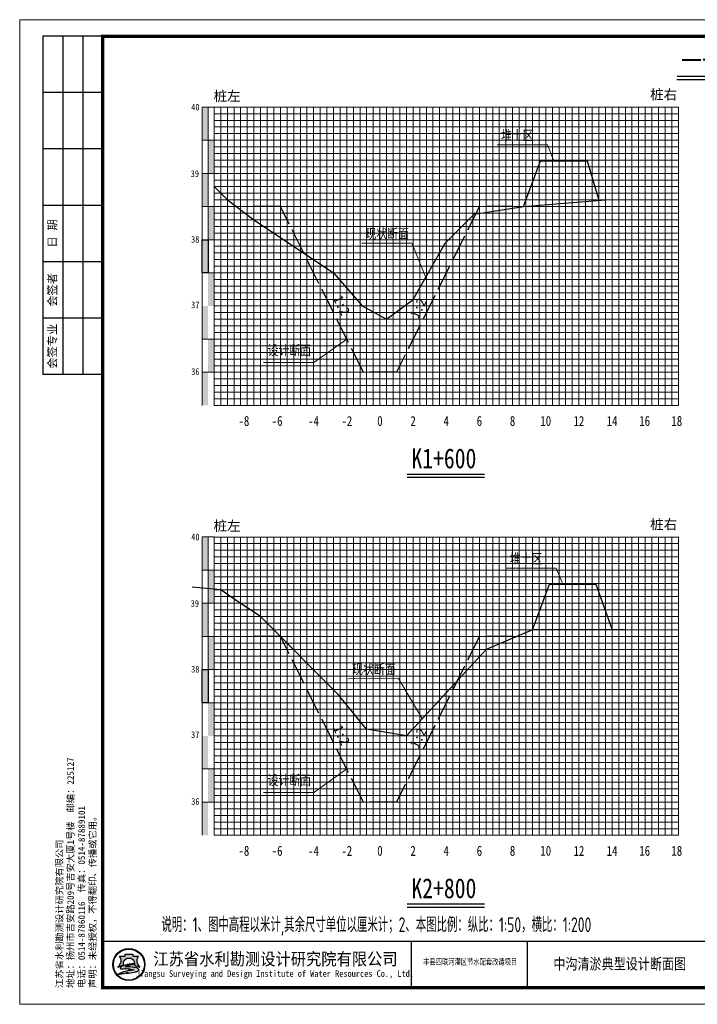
# Model space of a CAD drawing. Header units: millimetres. Extents: x -1851 to 142262423, y -629789 to 22327943.
# Tile 18 of 69: x 18565 to 18769, y 3403 to 3700. Entities that reach past the tile are written whole.
import ezdxf
from ezdxf.enums import TextEntityAlignment as Align

# ---------------------------------------------------------------- set-up
doc = ezdxf.new("R2010")
doc.units = ezdxf.units.MM
doc.linetypes.add('4415', pattern=[5, 4, -1])
for name, color, linetype, lineweight in [('2', 61, 'Continuous', 30), ('3', 8, 'Continuous', 5), ('dmx', 7, 'Continuous', 15), ('文字', 7, 'Continuous', 15)]:
    doc.layers.add(name, color=color, linetype=linetype, lineweight=lineweight)
for name, color, linetype in [('DIMTEX', 7, 'Continuous'), ('断面', 7, 'Continuous'), ('说明文字', 7, 'Continuous')]:
    doc.layers.add(name, color=color, linetype=linetype)
doc.styles.add('-仿宋_GB2312', font='FangSong_GB2312.ttf')
doc.styles.add('FSDB', font='tssdeng.shx', dxfattribs={"width": 0.7, "bigfont": 'hztxt.shx'})
doc.styles.add('STYLE2', font='txt', dxfattribs={"width": 0.8})
doc.styles.add('仿宋', font='FangSong_GB2312.ttf')
doc.styles.add('仿宋体', font='FangSong_GB2312.ttf', dxfattribs={"width": 0.8})
doc.styles.add('宋体', font='txt', dxfattribs={"height": 3.5})
doc.styles.add('等线体', font='simhei.ttf')

# ---------------------------------------------------------------- blocks, each defined once
blk = doc.blocks.new('tk')
h = blk.add_hatch(color=152)
h.dxf.hatch_style = 1
h.paths.add_polyline_path([(6876.364125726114, 854.2295714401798, 1), (6866.686434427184, 854.2295714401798, 1)])
h.paths.add_polyline_path([(6876.201261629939, 854.2295714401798, 1), (6866.84929852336, 854.2295714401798, 1)], flags=16)
h = blk.add_hatch(color=152)
h.dxf.hatch_style = 1
edge = h.paths.add_edge_path()
edge.add_arc((6873.407199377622, 851.8047045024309), 1.461698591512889, 43.31770961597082, 70.37003522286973)
edge.add_arc((6872.0275850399, 847.9366998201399), 5.568375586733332, 70.37003522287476, 84.52854590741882)
edge.add_arc((6871.440752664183, 841.8102204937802), 11.72289597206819, 84.5285459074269, 95.17746754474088)
edge.add_arc((6871.582339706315, 852.1014277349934), 1.831337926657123, 111.7965680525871, 130.9174013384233, ccw=False)
edge.add_arc((6873.47809212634, 847.3608850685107), 6.936886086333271, 98.84274785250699, 111.79656805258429, ccw=False)
edge.add_arc((6874.544451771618, 840.506451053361), 13.873772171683, 95.21036804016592, 98.84274785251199, ccw=False)
edge.add_ellipse((6871.525280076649, 854.5219636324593), major_axis=(-1.773815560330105, 0), ratio=0.8776980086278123, start_angle=172.6538623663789, end_angle=176.9129867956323)
edge.add_arc((6873.117644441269, 844.1909795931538), 10.24870363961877, 88.99992913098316, 98.52267106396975)
edge.add_arc((6872.724314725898, 846.8157053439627), 7.594670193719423, 98.5226710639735, 116.8491039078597)
edge.add_arc((6869.849912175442, 852.4939579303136), 1.230336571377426, 116.8491039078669, 139.2900683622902)
edge.add_arc((6869.065436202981, 853.1689503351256), 0.1954369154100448, 139.2900683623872, 263.050638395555)
edge.add_arc((6869.248585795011, 854.6715617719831), 1.70916902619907, 263.0506383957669, 272.136251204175)
edge.add_arc((6870.416233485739, 823.3689317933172), 29.61523112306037, 88.46268833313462, 92.13625120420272, ccw=False)
edge.add_arc((6871.07395213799, 847.876297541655), 5.099041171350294, 68.07113774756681, 88.46268833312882, ccw=False)
edge.add_arc((6875.183614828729, 831.3122526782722), 21.4080615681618, 95.91294384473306, 98.79521578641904)
edge.add_arc((6873.816328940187, 840.1492628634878), 12.46590188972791, 98.79521578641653, 117.8496747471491)
edge.add_arc((6932.315236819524, 613.7362839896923), 245.9934265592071, 104.7703900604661, 105.15790668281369, ccw=False)
edge.add_line((6869.600177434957, 851.6009245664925), (6868.796656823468, 851.2750728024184))
edge.add_arc((6890.157828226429, 754.105500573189), 99.48982566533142, 100.90627282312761, 102.39834375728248, ccw=False)
edge.add_line((6871.334059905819, 851.7983414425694), (6870.72346251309, 851.6097564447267))
edge.add_arc((6868.414090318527, 880.2016823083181), 28.68503833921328, 274.6177604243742, 279.6944367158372)
edge.add_arc((6872.474319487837, 856.4344682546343), 4.573507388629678, 279.694436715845, 287.6119267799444)
edge.add_arc((6873.358587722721, 853.648913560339), 1.650966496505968, 287.6119267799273, 311.5140981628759)
edge.add_arc((6874.270477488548, 852.6187205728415), 0.2751610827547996, 311.5140981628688, 403.3177096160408)
edge = h.paths.add_edge_path()
edge.add_arc((6875.946394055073, 855.3665725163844), 2.066422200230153, 138.9741968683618, 204.1180883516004, ccw=False)
edge.add_line((6874.387456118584, 856.7229696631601), (6872.690352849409, 856.7229696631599))
edge.add_line((6872.69035284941, 856.7229696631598), (6872.69035284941, 857.3096342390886))
edge.add_line((6872.69035284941, 857.3096342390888), (6870.360207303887, 857.3096342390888))
edge.add_line((6870.360207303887, 857.3096342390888), (6870.360207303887, 856.7229696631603))
edge.add_line((6870.360207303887, 856.7229696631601), (6868.663104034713, 856.7229696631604))
edge.add_arc((6867.104166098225, 855.3665725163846), 2.066422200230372, -24.118088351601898, 41.0258031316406, ccw=False)
edge.add_arc((6865.567634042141, 856.05447875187), 3.749914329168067, 314.34412131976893, 335.8819116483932, ccw=False)
edge.add_arc((6867.522236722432, 856.4070458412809), 3.106664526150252, 282.3877277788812, 290.1465811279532)
edge.add_arc((6864.457993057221, 864.7594382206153), 12.00340818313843, 290.1465811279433, 296.6495194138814)
edge.add_ellipse((6871.525280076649, 854.5219636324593), major_axis=(-1.773815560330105, 0), ratio=0.8776980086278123, start_angle=176.9129867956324, end_angle=378.37473811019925, ccw=False)
edge.add_ellipse((6871.525280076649, 854.5219636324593), major_axis=(-1.773815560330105, 0), ratio=0.8776980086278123, start_angle=172.653862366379, end_angle=176.9129867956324, ccw=False)
edge.add_ellipse((6871.525280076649, 854.5219636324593), major_axis=(-1.773815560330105, 0), ratio=0.8776980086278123, start_angle=161.6252618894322, end_angle=172.653862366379, ccw=False)
edge.add_arc((6878.592567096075, 864.759438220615), 12.00340818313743, 243.3504805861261, 249.853418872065)
edge.add_arc((6875.528323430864, 856.4070458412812), 3.106664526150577, 249.8534188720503, 257.61227222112)
edge.add_arc((6877.482926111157, 856.05447875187), 3.74991432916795, 204.1180883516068, 225.6558786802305, ccw=False)
at = {"lineweight": 0}
for p, q in [((6838.597780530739, 842.2295714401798), (6838.597780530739, 1139.229571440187)), ((6838.597780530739, 1139.229571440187), (7258.597780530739, 1139.229571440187)), ((7258.597780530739, 842.2295714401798), (6838.597780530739, 842.2295714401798))]:
    blk.add_line(p, q, dxfattribs=at)
for p, q in [((6863.597780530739, 1134.229571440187), (6845.597780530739, 1134.229571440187)), ((6845.597780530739, 1134.229571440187), (6845.597780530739, 1032.229571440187)), ((6851.597780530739, 1134.229571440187), (6851.597780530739, 1032.229571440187)), ((6857.597780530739, 1134.229571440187), (6857.597780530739, 1032.229571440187)), ((6863.597780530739, 1117.229571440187), (6845.597780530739, 1117.229571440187)), ((6863.597780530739, 1100.229571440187), (6845.597780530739, 1100.229571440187)), ((6863.597780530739, 1083.229571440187), (6845.597780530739, 1083.229571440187)), ((6863.597780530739, 1066.229571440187), (6845.597780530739, 1066.229571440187)), ((6863.597780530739, 1049.229571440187), (6845.597780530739, 1049.229571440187)), ((6863.597780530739, 1032.229571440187), (6845.597780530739, 1032.229571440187)), ((6956.597780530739, 861.2295714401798), (6956.597780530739, 847.2295714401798)), ((6991.597780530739, 861.2295714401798), (6991.597780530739, 847.2295714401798))]:
    blk.add_line(p, q)
at = {"lineweight": 0, "const_width": 1}
blk.add_lwpolyline([(6863.597780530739, 1134.229571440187), (7253.597780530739, 1134.229571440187), (7253.597780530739, 847.2295714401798), (6863.597780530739, 847.2295714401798)], close=True, dxfattribs=at)
at = {"lineweight": 0, "const_width": 0.4}
blk.add_lwpolyline([(7253.597780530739, 861.2295714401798), (6863.597780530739, 861.2295714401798)], dxfattribs=at)
at = {"color": 152}
for points in [[(6869.8419023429, 854.0311891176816, -0.02838203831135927), (6868.592243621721, 853.4904639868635, -0.03386732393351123), (6868.188697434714, 853.3727099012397, 0.09425397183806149), (6868.990200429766, 854.5221939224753, 0.2921547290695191), (6868.663104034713, 856.7229696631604), (6870.360207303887, 856.7229696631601), (6870.360207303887, 857.3096342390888), (6872.69035284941, 857.3096342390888), (6872.69035284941, 856.7229696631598), (6874.387456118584, 856.7229696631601, 0.29215472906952), (6874.06035972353, 854.5221939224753, 0.09425397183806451), (6874.861862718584, 853.3727099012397, -0.03386732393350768), (6874.458316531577, 853.4904639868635, -0.02838203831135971), (6873.208657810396, 854.0311891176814)], [(6873.296521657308, 854.4381220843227, 0.04157472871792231), (6871.598778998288, 854.3265098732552, 0.08013502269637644), (6869.294240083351, 853.5916630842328, 0.09823132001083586), (6868.917290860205, 853.2964201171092, 0.599439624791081), (6869.041789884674, 852.9749492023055, 0.03966424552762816), (6869.312296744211, 852.9635806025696, -0.01603031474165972), (6871.210748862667, 852.9735033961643, -0.08921046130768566), (6872.978215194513, 852.6064141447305, 0.01257694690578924), (6871.910251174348, 852.4685801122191, 0.08333285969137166), (6867.992840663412, 851.171317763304, -0.001690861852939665), (6869.600177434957, 851.6009245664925), (6868.796656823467, 851.275072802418, -0.006510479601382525), (6871.334059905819, 851.7983414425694), (6870.72346251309, 851.6097564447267, 0.02215480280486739), (6873.244469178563, 851.9262713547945, 0.03456031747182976), (6873.858117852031, 852.0753316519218, 0.1046726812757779), (6874.452855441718, 852.4126819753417, 0.4234638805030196), (6874.470673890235, 852.8074929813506, 0.1185893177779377), (6873.898248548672, 853.1814519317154, 0.06185687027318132), (6872.558528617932, 853.479704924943, 0.04649815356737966), (6870.382867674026, 853.4852866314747, -0.08362449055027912), (6870.902341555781, 853.8018397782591, -0.05658197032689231), (6872.411732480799, 854.2153190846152, -0.01585057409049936), (6873.284535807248, 854.3228965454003)]]:
    blk.add_lwpolyline(points, format="xyb", dxfattribs=at)
for radius in [4.838845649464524, 4.675981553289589]:
    blk.add_circle((6871.525280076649, 854.2295714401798), radius, dxfattribs=at)
blk.add_arc((6873.478092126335, 847.3608850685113), 6.936886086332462, 98.84274785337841, 111.7965680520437, dxfattribs=at)
for start_param, end_param in [(2.820892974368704, 6.603884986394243), (3.013378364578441, 3.087714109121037)]:
    blk.add_ellipse((6871.525280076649, 854.5219636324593), major_axis=(-1.773815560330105, 0), ratio=0.8776980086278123, start_param=start_param, end_param=end_param, dxfattribs=at)
at = {"style": '宋体'}
for s, height, width, p in [('江苏省水利勘测设计研究院有限公司', 3.75, 0.9, (6915.725099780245, 855.9804173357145)), ('丰县四联河灌区节水配套改造项目', 1.8, 0.75, (6974.43168055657, 855.1042281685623)), ('Jiangsu Surveying and Design Institute of Water Resources Co., Ltd.', 2, 0.8, (6915.552971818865, 851.2429752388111))]:
    blk.add_text(s, height=height, dxfattribs=dict(at, width=width)).set_placement(p, align=Align.MIDDLE)
at = {"rotation": 90}
for s, insert, char_height, attachment_point, style in [('日 期', (6848.597780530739, 1074.729571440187), 2.5, 5, '宋体'), ('会签者', (6848.597780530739, 1057.729571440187), 2.5, 5, '宋体'), ('会签专业', (6848.597780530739, 1040.729571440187), 2.5, 5, '宋体'), ('江苏省水利勘测设计研究院有限公司\\P地址：扬州市吉安路209号吉安大厦1号楼  邮编：225127\\P电话：0514-87860116  传真：0514-87889101\\P声明：未经授权，不得翻印、传播或它用。', (6861.892912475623, 847.1478961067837), 2, 7, '仿宋')]:
    blk.add_mtext(s, dxfattribs=dict(at, insert=insert, char_height=char_height, attachment_point=attachment_point, style=style))

msp = doc.modelspace()

# ---------------------------------------------------------------- hatches: boundary and pattern name
at = {"linetype": 'Continuous'}
for points in [[(18619.81271335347, 3673.784836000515), (18621.61271335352, 3673.784836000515), (18621.61271335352, 3663.784836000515), (18619.81271335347, 3663.784836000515)], [(18621.61271335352, 3663.784836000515), (18623.41271335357, 3663.784836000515), (18623.41271335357, 3653.784836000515), (18621.61271335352, 3653.784836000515)], [(18619.81271335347, 3653.784836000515), (18621.61271335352, 3653.784836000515), (18621.61271335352, 3643.784836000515), (18619.81271335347, 3643.784836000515)], [(18621.61271335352, 3643.784836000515), (18623.41271335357, 3643.784836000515), (18623.41271335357, 3633.784836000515), (18621.61271335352, 3633.784836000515)], [(18619.81271335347, 3633.784836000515), (18621.61271335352, 3633.784836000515), (18621.61271335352, 3623.784836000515), (18619.81271335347, 3623.784836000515)], [(18621.61271335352, 3623.784836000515), (18623.41271335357, 3623.784836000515), (18623.41271335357, 3613.784836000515), (18621.61271335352, 3613.784836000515)], [(18619.81271335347, 3613.784836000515), (18621.61271335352, 3613.784836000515), (18621.61271335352, 3603.784836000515), (18619.81271335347, 3603.784836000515)], [(18621.61907410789, 3603.809561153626), (18623.41907410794, 3603.809561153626), (18623.41907410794, 3593.809561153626), (18621.61907410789, 3593.809561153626)], [(18619.81271335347, 3593.780771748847), (18621.61271335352, 3593.780771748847), (18621.61271335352, 3583.780771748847), (18619.81271335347, 3583.780771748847)], [(18619.81271335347, 3544.12425523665), (18621.61271335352, 3544.12425523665), (18621.61271335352, 3534.12425523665), (18619.81271335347, 3534.12425523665)], [(18621.61271335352, 3534.12425523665), (18623.41271335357, 3534.12425523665), (18623.41271335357, 3524.12425523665), (18621.61271335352, 3524.12425523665)], [(18619.81271335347, 3524.12425523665), (18621.61271335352, 3524.12425523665), (18621.61271335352, 3514.12425523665), (18619.81271335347, 3514.12425523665)], [(18621.61271335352, 3514.12425523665), (18623.41271335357, 3514.12425523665), (18623.41271335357, 3504.12425523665), (18621.61271335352, 3504.12425523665)], [(18619.81271335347, 3504.12425523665), (18621.61271335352, 3504.12425523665), (18621.61271335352, 3494.12425523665), (18619.81271335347, 3494.12425523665)], [(18621.61271335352, 3494.12425523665), (18623.41271335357, 3494.12425523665), (18623.41271335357, 3484.12425523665), (18621.61271335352, 3484.12425523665)], [(18619.81271335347, 3484.12425523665), (18621.61271335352, 3484.12425523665), (18621.61271335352, 3474.12425523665), (18619.81271335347, 3474.12425523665)], [(18621.61907410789, 3474.148980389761), (18623.41907410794, 3474.148980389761), (18623.41907410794, 3464.148980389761), (18621.61907410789, 3464.148980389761)], [(18619.81271335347, 3464.120190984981), (18621.61271335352, 3464.120190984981), (18621.61271335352, 3454.120190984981), (18619.81271335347, 3454.120190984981)]]:
    msp.add_hatch(color=7, dxfattribs=at).paths.add_polyline_path(points)

# ---------------------------------------------------------------- linework, layer by layer
at = {"linetype": 'Continuous', "lineweight": 20, "flags": 128}
for points in [[(18725.86927160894, 3657.584836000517), (18723.92983553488, 3662.405977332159), (18708.77844585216, 3662.379665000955)], [(18687.41271335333, 3621.921487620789), (18683.05961303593, 3632.742628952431), (18667.9082233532, 3632.716316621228)], [(18663.41271335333, 3603.784836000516), (18653.48225080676, 3596.725000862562), (18638.33086112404, 3596.698688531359)], [(18728.53617900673, 3529.924255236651), (18726.59674293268, 3534.745396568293), (18711.44535324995, 3534.71908423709)], [(18686.23535486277, 3489.203500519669), (18679.05961303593, 3501.381740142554), (18663.9082233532, 3501.355427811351)], [(18663.41271335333, 3474.124255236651), (18653.48225080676, 3467.064420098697), (18638.33086112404, 3467.038107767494)]]:
    msp.add_lwpolyline(points, dxfattribs=at)
at = {"color": 1, "linetype": '4415', "lineweight": 30, "ltscale": 2}
for points in [[(18713.41271335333, 3643.784836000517), (18703.41271335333, 3643.784836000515), (18678.41271335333, 3593.784836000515), (18668.41271335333, 3593.784836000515), (18643.41271335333, 3643.784836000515), (18633.41271335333, 3643.784836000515)], [(18713.41271335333, 3514.124255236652), (18703.41271335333, 3514.12425523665), (18678.41271335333, 3464.12425523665), (18668.41271335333, 3464.12425523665), (18643.41271335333, 3514.12425523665), (18633.41271335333, 3514.12425523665)]]:
    msp.add_lwpolyline(points, dxfattribs=at)
at = {"linetype": 'Continuous', "flags": 128}
for points in [[(18619.81271335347, 3633.784836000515), (18621.61271335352, 3633.784836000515), (18621.61271335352, 3623.784836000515), (18619.81271335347, 3623.784836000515)], [(18619.81271335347, 3504.12425523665), (18621.61271335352, 3504.12425523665), (18621.61271335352, 3494.12425523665), (18619.81271335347, 3494.12425523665)]]:
    msp.add_lwpolyline(points, close=True, dxfattribs=at)
at = {"layer": '2', "color": 7, "lineweight": 15}
for points in [[(18623.41271335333, 3673.718735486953), (18763.41271335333, 3673.718735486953)], [(18633.41271335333, 3673.784836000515), (18633.41271335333, 3583.784836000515)], [(18643.41271335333, 3673.784836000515), (18643.41271335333, 3583.784836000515)], [(18653.41271335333, 3673.784836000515), (18653.41271335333, 3583.784836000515)], [(18663.41271335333, 3673.784836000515), (18663.41271335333, 3583.784836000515)], [(18683.41271335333, 3673.784836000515), (18683.41271335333, 3583.784836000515)], [(18693.41271335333, 3673.784836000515), (18693.41271335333, 3583.784836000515)], [(18703.41271335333, 3673.784836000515), (18703.41271335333, 3583.784836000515)], [(18713.41271335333, 3673.784836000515), (18713.41271335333, 3583.784836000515)], [(18723.41271335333, 3673.784836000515), (18723.41271335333, 3583.784836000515)], [(18733.41271335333, 3673.784836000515), (18733.41271335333, 3583.784836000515)], [(18743.41271335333, 3673.784836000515), (18743.41271335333, 3583.784836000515)], [(18753.41271335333, 3673.784836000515), (18753.41271335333, 3583.784836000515)], [(18763.41271335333, 3673.784836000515), (18763.41271335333, 3583.784836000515)], [(18623.41271335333, 3663.784836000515), (18763.41271335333, 3663.784836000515)], [(18623.41271335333, 3653.784836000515), (18763.41271335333, 3653.784836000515)], [(18623.41271335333, 3643.784836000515), (18763.41271335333, 3643.784836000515)], [(18623.41271335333, 3633.784836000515), (18763.41271335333, 3633.784836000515)], [(18623.41271335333, 3613.784836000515), (18763.41271335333, 3613.784836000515)], [(18623.41271335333, 3583.784836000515), (18763.41271335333, 3583.784836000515)], [(18623.41271335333, 3544.058154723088), (18763.41271335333, 3544.058154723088)], [(18633.41271335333, 3544.12425523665), (18633.41271335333, 3454.12425523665)], [(18643.41271335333, 3544.12425523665), (18643.41271335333, 3454.12425523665)], [(18653.41271335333, 3544.12425523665), (18653.41271335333, 3454.12425523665)], [(18663.41271335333, 3544.12425523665), (18663.41271335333, 3454.12425523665)], [(18683.41271335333, 3544.12425523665), (18683.41271335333, 3454.12425523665)], [(18693.41271335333, 3544.12425523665), (18693.41271335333, 3454.12425523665)], [(18703.41271335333, 3544.12425523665), (18703.41271335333, 3454.12425523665)], [(18713.41271335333, 3544.12425523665), (18713.41271335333, 3454.12425523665)], [(18723.41271335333, 3544.12425523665), (18723.41271335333, 3454.12425523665)], [(18733.41271335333, 3544.12425523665), (18733.41271335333, 3454.12425523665)], [(18743.41271335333, 3544.12425523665), (18743.41271335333, 3454.12425523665)], [(18753.41271335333, 3544.12425523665), (18753.41271335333, 3454.12425523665)], [(18763.41271335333, 3544.12425523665), (18763.41271335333, 3454.12425523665)], [(18623.41271335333, 3534.12425523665), (18763.41271335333, 3534.12425523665)], [(18623.41271335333, 3524.12425523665), (18763.41271335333, 3524.12425523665)], [(18623.41271335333, 3514.12425523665), (18763.41271335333, 3514.12425523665)], [(18623.41271335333, 3504.12425523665), (18763.41271335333, 3504.12425523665)], [(18623.41271335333, 3484.12425523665), (18763.41271335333, 3484.12425523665)], [(18623.41271335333, 3454.12425523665), (18763.41271335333, 3454.12425523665)]]:
    msp.add_lwpolyline(points, dxfattribs=at)
at = {"layer": '2', "color": 3, "lineweight": 15}
for points in [[(18673.41271335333, 3673.784836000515), (18673.41271335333, 3583.784836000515)], [(18673.41271335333, 3544.12425523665), (18673.41271335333, 3454.12425523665)]]:
    msp.add_lwpolyline(points, dxfattribs=at)
at = {"layer": '2', "color": 7, "lineweight": 15, "flags": 128}
for points in [[(18623.41271335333, 3623.784836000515), (18763.41271335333, 3623.784836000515)], [(18623.41271335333, 3494.12425523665), (18763.41271335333, 3494.12425523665)]]:
    msp.add_lwpolyline(points, dxfattribs=at)
at = {"layer": '2', "color": 0, "lineweight": 15}
for points in [[(18623.41271335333, 3603.784836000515), (18763.41271335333, 3603.784836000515)], [(18623.41271335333, 3593.784836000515), (18763.41271335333, 3593.784836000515)], [(18623.41271335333, 3474.12425523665), (18763.41271335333, 3474.12425523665)], [(18623.41271335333, 3464.12425523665), (18763.41271335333, 3464.12425523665)]]:
    msp.add_lwpolyline(points, dxfattribs=at)
at = {"layer": '3', "lineweight": 5}
for points in [[(18623.41271335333, 3671.784836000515), (18763.41271335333, 3671.784836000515)], [(18625.41271335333, 3673.784836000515), (18625.41271335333, 3583.784836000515)], [(18627.41271335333, 3673.784836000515), (18627.41271335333, 3583.784836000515)], [(18629.41271335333, 3673.784836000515), (18629.41271335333, 3583.784836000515)], [(18631.41271335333, 3673.784836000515), (18631.41271335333, 3583.784836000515)], [(18635.41271335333, 3673.784836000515), (18635.41271335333, 3583.784836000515)], [(18637.41271335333, 3673.784836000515), (18637.41271335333, 3583.784836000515)], [(18639.41271335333, 3673.784836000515), (18639.41271335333, 3583.784836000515)], [(18641.41271335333, 3673.784836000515), (18641.41271335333, 3583.784836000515)], [(18645.41271335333, 3673.784836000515), (18645.41271335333, 3583.784836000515)], [(18647.41271335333, 3673.784836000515), (18647.41271335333, 3583.784836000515)], [(18649.41271335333, 3673.784836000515), (18649.41271335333, 3583.784836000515)], [(18651.41271335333, 3673.784836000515), (18651.41271335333, 3583.784836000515)], [(18655.41271335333, 3673.784836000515), (18655.41271335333, 3583.784836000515)], [(18657.41271335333, 3673.784836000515), (18657.41271335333, 3583.784836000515)], [(18659.41271335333, 3673.784836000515), (18659.41271335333, 3583.784836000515)], [(18661.41271335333, 3673.784836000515), (18661.41271335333, 3583.784836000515)], [(18665.41271335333, 3673.784836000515), (18665.41271335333, 3583.784836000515)], [(18667.41271335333, 3673.784836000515), (18667.41271335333, 3583.784836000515)], [(18669.41271335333, 3673.784836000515), (18669.41271335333, 3583.784836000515)], [(18671.41271335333, 3673.784836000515), (18671.41271335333, 3583.784836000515)], [(18675.41271335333, 3673.784836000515), (18675.41271335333, 3583.784836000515)], [(18677.41271335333, 3673.784836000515), (18677.41271335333, 3583.784836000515)], [(18679.41271335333, 3673.784836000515), (18679.41271335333, 3583.784836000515)], [(18681.41271335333, 3673.784836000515), (18681.41271335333, 3583.784836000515)], [(18685.41271335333, 3673.784836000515), (18685.41271335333, 3583.784836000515)], [(18687.41271335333, 3673.784836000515), (18687.41271335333, 3583.784836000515)], [(18689.41271335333, 3673.784836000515), (18689.41271335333, 3583.784836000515)], [(18691.41271335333, 3673.784836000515), (18691.41271335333, 3583.784836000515)], [(18695.41271335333, 3673.784836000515), (18695.41271335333, 3583.784836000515)], [(18697.41271335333, 3673.784836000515), (18697.41271335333, 3583.784836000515)], [(18699.41271335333, 3673.784836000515), (18699.41271335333, 3583.784836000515)], [(18701.41271335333, 3673.784836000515), (18701.41271335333, 3583.784836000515)], [(18705.41271335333, 3673.784836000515), (18705.41271335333, 3583.784836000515)], [(18707.41271335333, 3673.784836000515), (18707.41271335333, 3583.784836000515)], [(18709.41271335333, 3673.784836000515), (18709.41271335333, 3583.784836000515)], [(18711.41271335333, 3673.784836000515), (18711.41271335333, 3583.784836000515)], [(18715.41271335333, 3673.784836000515), (18715.41271335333, 3583.784836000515)], [(18717.41271335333, 3673.784836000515), (18717.41271335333, 3583.784836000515)], [(18719.41271335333, 3673.784836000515), (18719.41271335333, 3583.784836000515)], [(18721.41271335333, 3673.784836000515), (18721.41271335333, 3583.784836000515)], [(18725.41271335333, 3673.784836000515), (18725.41271335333, 3583.784836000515)], [(18727.41271335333, 3673.784836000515), (18727.41271335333, 3583.784836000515)], [(18729.41271335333, 3673.784836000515), (18729.41271335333, 3583.784836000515)], [(18731.41271335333, 3673.784836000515), (18731.41271335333, 3583.784836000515)], [(18735.41271335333, 3673.784836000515), (18735.41271335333, 3583.784836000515)], [(18737.41271335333, 3673.784836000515), (18737.41271335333, 3583.784836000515)], [(18739.41271335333, 3673.784836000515), (18739.41271335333, 3583.784836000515)], [(18741.41271335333, 3673.784836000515), (18741.41271335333, 3583.784836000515)], [(18745.41271335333, 3673.784836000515), (18745.41271335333, 3583.784836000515)], [(18747.41271335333, 3673.784836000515), (18747.41271335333, 3583.784836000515)], [(18749.41271335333, 3673.784836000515), (18749.41271335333, 3583.784836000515)], [(18751.41271335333, 3673.784836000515), (18751.41271335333, 3583.784836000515)], [(18755.41271335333, 3673.784836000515), (18755.41271335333, 3583.784836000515)], [(18757.41271335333, 3673.784836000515), (18757.41271335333, 3583.784836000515)], [(18759.41271335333, 3673.784836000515), (18759.41271335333, 3583.784836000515)], [(18761.41271335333, 3673.784836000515), (18761.41271335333, 3583.784836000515)], [(18623.41271335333, 3669.784836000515), (18763.41271335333, 3669.784836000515)], [(18623.41271335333, 3667.784836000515), (18763.41271335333, 3667.784836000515)], [(18623.41271335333, 3665.784836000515), (18763.41271335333, 3665.784836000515)], [(18623.41271335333, 3661.784836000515), (18763.41271335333, 3661.784836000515)], [(18623.41271335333, 3659.784836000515), (18763.41271335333, 3659.784836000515)], [(18623.41271335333, 3657.784836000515), (18763.41271335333, 3657.784836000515)], [(18623.41271335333, 3655.784836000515), (18763.41271335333, 3655.784836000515)], [(18623.41271335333, 3651.784836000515), (18763.41271335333, 3651.784836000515)], [(18623.41271335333, 3649.784836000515), (18763.41271335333, 3649.784836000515)], [(18623.41271335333, 3647.784836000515), (18763.41271335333, 3647.784836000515)], [(18623.41271335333, 3645.784836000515), (18763.41271335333, 3645.784836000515)], [(18623.41271335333, 3641.784836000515), (18763.41271335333, 3641.784836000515)], [(18623.41271335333, 3639.784836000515), (18763.41271335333, 3639.784836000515)], [(18623.41271335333, 3637.784836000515), (18763.41271335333, 3637.784836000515)], [(18623.41271335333, 3635.784836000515), (18763.41271335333, 3635.784836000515)], [(18623.41271335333, 3631.784836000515), (18763.41271335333, 3631.784836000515)], [(18623.41271335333, 3629.784836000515), (18763.41271335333, 3629.784836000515)], [(18623.41271335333, 3627.784836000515), (18763.41271335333, 3627.784836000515)], [(18623.41271335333, 3625.784836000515), (18763.41271335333, 3625.784836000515)], [(18623.41271335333, 3621.784836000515), (18763.41271335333, 3621.784836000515)], [(18623.41271335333, 3619.784836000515), (18763.41271335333, 3619.784836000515)], [(18623.41271335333, 3617.784836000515), (18763.41271335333, 3617.784836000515)], [(18623.41271335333, 3615.784836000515), (18763.41271335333, 3615.784836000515)], [(18623.41271335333, 3611.784836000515), (18763.41271335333, 3611.784836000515)], [(18623.41271335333, 3609.784836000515), (18763.41271335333, 3609.784836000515)], [(18623.41271335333, 3607.784836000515), (18763.41271335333, 3607.784836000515)], [(18623.41271335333, 3605.784836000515), (18763.41271335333, 3605.784836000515)], [(18623.41271335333, 3601.784836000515), (18763.41271335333, 3601.784836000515)], [(18623.41271335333, 3599.784836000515), (18763.41271335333, 3599.784836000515)], [(18623.41271335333, 3597.784836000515), (18763.41271335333, 3597.784836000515)], [(18623.41271335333, 3595.784836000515), (18763.41271335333, 3595.784836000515)], [(18623.41271335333, 3591.784836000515), (18763.41271335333, 3591.784836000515)], [(18623.41271335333, 3589.784836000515), (18763.41271335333, 3589.784836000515)], [(18623.41271335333, 3587.784836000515), (18763.41271335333, 3587.784836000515)], [(18623.41271335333, 3585.784836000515), (18763.41271335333, 3585.784836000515)], [(18625.41271335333, 3544.12425523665), (18625.41271335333, 3454.12425523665)], [(18627.41271335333, 3544.12425523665), (18627.41271335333, 3454.12425523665)], [(18629.41271335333, 3544.12425523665), (18629.41271335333, 3454.12425523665)], [(18631.41271335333, 3544.12425523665), (18631.41271335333, 3454.12425523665)], [(18635.41271335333, 3544.12425523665), (18635.41271335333, 3454.12425523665)], [(18637.41271335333, 3544.12425523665), (18637.41271335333, 3454.12425523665)], [(18639.41271335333, 3544.12425523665), (18639.41271335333, 3454.12425523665)], [(18641.41271335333, 3544.12425523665), (18641.41271335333, 3454.12425523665)], [(18645.41271335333, 3544.12425523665), (18645.41271335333, 3454.12425523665)], [(18647.41271335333, 3544.12425523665), (18647.41271335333, 3454.12425523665)], [(18649.41271335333, 3544.12425523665), (18649.41271335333, 3454.12425523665)], [(18651.41271335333, 3544.12425523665), (18651.41271335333, 3454.12425523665)], [(18655.41271335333, 3544.12425523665), (18655.41271335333, 3454.12425523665)], [(18657.41271335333, 3544.12425523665), (18657.41271335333, 3454.12425523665)], [(18659.41271335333, 3544.12425523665), (18659.41271335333, 3454.12425523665)], [(18661.41271335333, 3544.12425523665), (18661.41271335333, 3454.12425523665)], [(18665.41271335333, 3544.12425523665), (18665.41271335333, 3454.12425523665)], [(18667.41271335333, 3544.12425523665), (18667.41271335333, 3454.12425523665)], [(18669.41271335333, 3544.12425523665), (18669.41271335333, 3454.12425523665)], [(18671.41271335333, 3544.12425523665), (18671.41271335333, 3454.12425523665)], [(18675.41271335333, 3544.12425523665), (18675.41271335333, 3454.12425523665)], [(18677.41271335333, 3544.12425523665), (18677.41271335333, 3454.12425523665)], [(18679.41271335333, 3544.12425523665), (18679.41271335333, 3454.12425523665)], [(18681.41271335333, 3544.12425523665), (18681.41271335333, 3454.12425523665)], [(18685.41271335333, 3544.12425523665), (18685.41271335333, 3454.12425523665)], [(18687.41271335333, 3544.12425523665), (18687.41271335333, 3454.12425523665)], [(18689.41271335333, 3544.12425523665), (18689.41271335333, 3454.12425523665)], [(18691.41271335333, 3544.12425523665), (18691.41271335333, 3454.12425523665)], [(18695.41271335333, 3544.12425523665), (18695.41271335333, 3454.12425523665)], [(18697.41271335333, 3544.12425523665), (18697.41271335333, 3454.12425523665)], [(18699.41271335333, 3544.12425523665), (18699.41271335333, 3454.12425523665)], [(18701.41271335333, 3544.12425523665), (18701.41271335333, 3454.12425523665)], [(18705.41271335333, 3544.12425523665), (18705.41271335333, 3454.12425523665)], [(18707.41271335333, 3544.12425523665), (18707.41271335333, 3454.12425523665)], [(18709.41271335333, 3544.12425523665), (18709.41271335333, 3454.12425523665)], [(18711.41271335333, 3544.12425523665), (18711.41271335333, 3454.12425523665)], [(18715.41271335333, 3544.12425523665), (18715.41271335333, 3454.12425523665)], [(18717.41271335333, 3544.12425523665), (18717.41271335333, 3454.12425523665)], [(18719.41271335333, 3544.12425523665), (18719.41271335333, 3454.12425523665)], [(18721.41271335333, 3544.12425523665), (18721.41271335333, 3454.12425523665)], [(18725.41271335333, 3544.12425523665), (18725.41271335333, 3454.12425523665)], [(18727.41271335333, 3544.12425523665), (18727.41271335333, 3454.12425523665)], [(18729.41271335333, 3544.12425523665), (18729.41271335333, 3454.12425523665)], [(18731.41271335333, 3544.12425523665), (18731.41271335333, 3454.12425523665)], [(18735.41271335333, 3544.12425523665), (18735.41271335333, 3454.12425523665)], [(18737.41271335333, 3544.12425523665), (18737.41271335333, 3454.12425523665)], [(18739.41271335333, 3544.12425523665), (18739.41271335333, 3454.12425523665)], [(18741.41271335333, 3544.12425523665), (18741.41271335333, 3454.12425523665)], [(18745.41271335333, 3544.12425523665), (18745.41271335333, 3454.12425523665)], [(18747.41271335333, 3544.12425523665), (18747.41271335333, 3454.12425523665)], [(18749.41271335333, 3544.12425523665), (18749.41271335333, 3454.12425523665)], [(18751.41271335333, 3544.12425523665), (18751.41271335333, 3454.12425523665)], [(18755.41271335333, 3544.12425523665), (18755.41271335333, 3454.12425523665)], [(18757.41271335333, 3544.12425523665), (18757.41271335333, 3454.12425523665)], [(18759.41271335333, 3544.12425523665), (18759.41271335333, 3454.12425523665)], [(18761.41271335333, 3544.12425523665), (18761.41271335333, 3454.12425523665)], [(18623.41271335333, 3542.12425523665), (18763.41271335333, 3542.12425523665)], [(18623.41271335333, 3540.12425523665), (18763.41271335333, 3540.12425523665)], [(18623.41271335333, 3538.12425523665), (18763.41271335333, 3538.12425523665)], [(18623.41271335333, 3536.12425523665), (18763.41271335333, 3536.12425523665)], [(18623.41271335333, 3532.12425523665), (18763.41271335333, 3532.12425523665)], [(18623.41271335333, 3530.12425523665), (18763.41271335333, 3530.12425523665)], [(18623.41271335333, 3528.12425523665), (18763.41271335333, 3528.12425523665)], [(18623.41271335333, 3526.12425523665), (18763.41271335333, 3526.12425523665)], [(18623.41271335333, 3522.12425523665), (18763.41271335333, 3522.12425523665)], [(18623.41271335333, 3520.12425523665), (18763.41271335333, 3520.12425523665)], [(18623.41271335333, 3518.12425523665), (18763.41271335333, 3518.12425523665)], [(18623.41271335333, 3516.12425523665), (18763.41271335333, 3516.12425523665)], [(18623.41271335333, 3512.12425523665), (18763.41271335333, 3512.12425523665)], [(18623.41271335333, 3510.12425523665), (18763.41271335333, 3510.12425523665)], [(18623.41271335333, 3508.12425523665), (18763.41271335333, 3508.12425523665)], [(18623.41271335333, 3506.12425523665), (18763.41271335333, 3506.12425523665)], [(18623.41271335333, 3502.12425523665), (18763.41271335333, 3502.12425523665)], [(18623.41271335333, 3500.12425523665), (18763.41271335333, 3500.12425523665)], [(18623.41271335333, 3498.12425523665), (18763.41271335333, 3498.12425523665)], [(18623.41271335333, 3496.12425523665), (18763.41271335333, 3496.12425523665)], [(18623.41271335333, 3492.12425523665), (18763.41271335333, 3492.12425523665)], [(18623.41271335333, 3490.12425523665), (18763.41271335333, 3490.12425523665)], [(18623.41271335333, 3488.12425523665), (18763.41271335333, 3488.12425523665)], [(18623.41271335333, 3486.12425523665), (18763.41271335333, 3486.12425523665)], [(18623.41271335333, 3482.12425523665), (18763.41271335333, 3482.12425523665)], [(18623.41271335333, 3480.12425523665), (18763.41271335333, 3480.12425523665)], [(18623.41271335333, 3478.12425523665), (18763.41271335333, 3478.12425523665)], [(18623.41271335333, 3476.12425523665), (18763.41271335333, 3476.12425523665)], [(18623.41271335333, 3472.12425523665), (18763.41271335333, 3472.12425523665)], [(18623.41271335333, 3470.12425523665), (18763.41271335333, 3470.12425523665)], [(18623.41271335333, 3468.12425523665), (18763.41271335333, 3468.12425523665)], [(18623.41271335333, 3466.12425523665), (18763.41271335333, 3466.12425523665)], [(18623.41271335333, 3462.12425523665), (18763.41271335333, 3462.12425523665)], [(18623.41271335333, 3460.12425523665), (18763.41271335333, 3460.12425523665)], [(18623.41271335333, 3458.12425523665), (18763.41271335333, 3458.12425523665)], [(18623.41271335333, 3456.12425523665), (18763.41271335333, 3456.12425523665)]]:
    msp.add_lwpolyline(points, dxfattribs=at)
at = {"layer": '3', "color": 0, "lineweight": 5}
for points in [[(18619.81271335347, 3603.784836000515), (18763.41271335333, 3603.784836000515)], [(18619.81271335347, 3593.784836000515), (18763.41271335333, 3593.784836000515)], [(18619.81271335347, 3474.12425523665), (18763.41271335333, 3474.12425523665)], [(18619.81271335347, 3464.12425523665), (18763.41271335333, 3464.12425523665)]]:
    msp.add_lwpolyline(points, dxfattribs=at)
at = {"layer": 'DIMTEX', "color": 1, "linetype": 'Continuous'}
for p, q in [((18763.00037530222, 3683.068968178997), (18834.2679942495, 3683.068968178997)), ((18681.65943824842, 3563.092506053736), (18704.98403173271, 3563.092506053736)), ((18681.65943824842, 3433.43192528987), (18704.98403173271, 3433.43192528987))]:
    msp.add_line(p, q, dxfattribs=at)
at = {"layer": 'DIMTEX', "linetype": 'Continuous'}
for p, q in [((18762.97988351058, 3682.106573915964), (18834.2679942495, 3682.106573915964)), ((18681.63894645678, 3562.130111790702), (18704.98403173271, 3562.130111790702)), ((18681.63894645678, 3432.469531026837), (18704.98403173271, 3432.469531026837))]:
    msp.add_line(p, q, dxfattribs=at)
at = {"layer": 'dmx', "linetype": 'Continuous', "lineweight": 30, "flags": 128}
for points in [[(18716.74580595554, 3643.784836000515), (18721.85599426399, 3657.584836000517), (18735.85599426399, 3657.584836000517), (18739.41271335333, 3645.685380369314)], [(18623.41271335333, 3649.784836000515), (18627.41271335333, 3645.784836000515), (18635.41271335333, 3639.784836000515), (18659.41271335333, 3623.784836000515), (18668.00896492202, 3613.784836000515), (18675.41271335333, 3609.784836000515), (18683.41271335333, 3615.784836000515), (18693.07608992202, 3632.763412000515), (18701.87764992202, 3641.473968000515), (18716.74580595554, 3643.784836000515), (18741.41271335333, 3645.784836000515)], [(18747.41271335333, 3516.12425523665), (18719.41271335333, 3516.12425523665), (18705.41271335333, 3510.12425523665), (18681.41271335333, 3484.12425523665), (18669.41271335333, 3486.12425523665), (18660.79331945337, 3496.551866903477), (18637.41271335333, 3520.12425523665), (18629.41271335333, 3525.345681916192), (18625.41271335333, 3528.12425523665), (18616.75797723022, 3528.940310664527)], [(18719.41271335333, 3516.12425523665), (18724.52290166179, 3529.924255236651), (18738.52290166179, 3529.924255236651), (18743.41271335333, 3516.12425523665)]]:
    msp.add_lwpolyline(points, dxfattribs=at)
at = {"layer": '断面', "color": 3, "lineweight": 15}
for points in [[(18623.41271335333, 3673.784836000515), (18619.81271335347, 3673.784836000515)], [(18619.81271335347, 3673.784836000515), (18619.81271335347, 3583.784836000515)], [(18621.61271335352, 3673.784836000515), (18621.61271335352, 3623.784836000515)], [(18623.41271335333, 3673.784836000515), (18623.41271335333, 3583.784836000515)], [(18623.41271335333, 3663.784836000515), (18619.81271335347, 3663.784836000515)], [(18623.41271335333, 3653.784836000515), (18619.81271335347, 3653.784836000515)], [(18623.41271335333, 3643.784836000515), (18619.81271335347, 3643.784836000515)], [(18623.41271335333, 3633.784836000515), (18619.81271335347, 3633.784836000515)], [(18619.81271335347, 3623.784836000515), (18623.41271335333, 3623.784836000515)], [(18623.41271335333, 3544.12425523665), (18619.81271335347, 3544.12425523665)], [(18619.81271335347, 3544.12425523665), (18619.81271335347, 3454.12425523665)], [(18621.61271335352, 3544.12425523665), (18621.61271335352, 3494.12425523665)], [(18623.41271335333, 3544.12425523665), (18623.41271335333, 3454.12425523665)], [(18623.41271335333, 3534.12425523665), (18619.81271335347, 3534.12425523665)], [(18623.41271335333, 3524.12425523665), (18619.81271335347, 3524.12425523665)], [(18623.41271335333, 3514.12425523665), (18619.81271335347, 3514.12425523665)], [(18623.41271335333, 3504.12425523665), (18619.81271335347, 3504.12425523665)], [(18619.81271335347, 3494.12425523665), (18623.41271335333, 3494.12425523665)]]:
    msp.add_lwpolyline(points, dxfattribs=at)
at = {"layer": '断面', "color": 7, "lineweight": 15}
for points in [[(18623.41271335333, 3623.784836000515), (18763.41271335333, 3623.784836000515)], [(18623.41271335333, 3494.12425523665), (18763.41271335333, 3494.12425523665)]]:
    msp.add_lwpolyline(points, dxfattribs=at)

# ---------------------------------------------------------------- block references
at = {"layer": '断面'}
msp.add_blockref('tk', (11726.19356474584, 2560.916283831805), dxfattribs=at)

# ---------------------------------------------------------------- texts
at = {"style": '等线体'}
for s, p in [('桩左', (18623.23949405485, 3675.62028585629)), ('桩右', (18754.87428897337, 3676.078384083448)), ('桩左', (18623.23949405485, 3545.959705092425)), ('桩右', (18754.87428897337, 3546.417803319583))]:
    msp.add_text(s, height=3, dxfattribs=at).set_placement(p)
at = {"linetype": 'Continuous', "char_height": 3, "width": 37.93252298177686, "attachment_point": 1, "style": '仿宋体'}
for s, insert in [('堆土区', (18709.91730028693, 3666.754615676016)), ('现状断面', (18669.04707778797, 3637.091267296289)), ('设计断面', (18639.55490605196, 3601.926584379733)), ('堆土区', (18712.58420768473, 3539.094034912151)), ('现状断面', (18665.04707778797, 3505.730378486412)), ('设计断面', (18639.55490605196, 3472.266003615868))]:
    msp.add_mtext(s, dxfattribs=dict(at, insert=insert))
at = {"layer": 'DIMTEX', "linetype": 'Continuous', "style": 'STYLE2', "width": 0.8}
for s, p in [('一号调度沟清淤断面图', (18764.24658289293, 3684.794602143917)), ('K1+600', (18682.90564583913, 3564.818140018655)), ('K2+800', (18682.90564583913, 3435.15755925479))]:
    msp.add_text(s, height=6, dxfattribs=at).set_placement(p)
at = {"layer": '文字', "color": 7, "insert": (18745.73036937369, 3415.152346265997), "char_height": 3.332746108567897, "width": 55.61949303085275, "attachment_point": 5, "line_spacing_factor": 0.5, "style": '-仿宋_GB2312'}
msp.add_mtext('{\\W0.8;中沟清淤典型设计断面图}', dxfattribs=at)
at = {"layer": '断面', "color": 7, "style": '等线体', "width": 0.8}
for s, p in [('40', (18616.51111622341, 3672.182748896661)), ('39', (18616.35952514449, 3652.095136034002)), ('38', (18616.47607630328, 3632.280733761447)), ('37', (18616.47607630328, 3612.524329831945)), ('36', (18616.51111622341, 3592.402113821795)), ('40', (18616.51111622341, 3542.522168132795)), ('39', (18616.35952514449, 3522.434555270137)), ('38', (18616.47607630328, 3502.620152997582)), ('37', (18616.47607630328, 3482.86374906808)), ('36', (18616.51111622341, 3462.74153305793))]:
    msp.add_text(s, height=2, dxfattribs=at).set_placement(p, align=Align.BOTTOM_LEFT)
at = {"layer": '断面', "color": 7, "style": '仿宋体'}
for rotation, p in [(295.6448373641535, (18661.8810370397, 3614.001464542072)), (64.35516263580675, (18684.94438966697, 3613.139439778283)), (295.6448373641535, (18661.8810370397, 3484.340883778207)), (64.35516263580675, (18684.94438966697, 3483.478859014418))]:
    msp.add_text('1:2', height=3, rotation=rotation, dxfattribs=at).set_placement(p, align=Align.MIDDLE)
at = {"layer": '断面', "color": 7, "style": '等线体', "width": 0.8}
for s, p in [('-8', (18632.4026097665, 3579.092030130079)), ('-6', (18642.4026097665, 3579.092030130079)), ('-4', (18653.41271335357, 3579.092030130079)), ('-2', (18663.41271335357, 3579.092030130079)), ('0', (18673.41271335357, 3579.092030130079)), ('2', (18683.41271335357, 3579.092030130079)), ('4', (18693.41271335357, 3579.092030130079)), ('6', (18703.41271335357, 3579.092030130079)), ('8', (18713.41271335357, 3579.092030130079)), ('10', (18723.41271335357, 3579.092030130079)), ('12', (18733.41271335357, 3579.092030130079)), ('14', (18743.41271335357, 3579.092030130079)), ('16', (18753.25236470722, 3579.092030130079)), ('18', (18762.92802685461, 3579.092030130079)), ('-8', (18632.4026097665, 3449.431449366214)), ('-6', (18642.4026097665, 3449.431449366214)), ('-4', (18653.41271335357, 3449.431449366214)), ('-2', (18663.41271335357, 3449.431449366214)), ('0', (18673.41271335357, 3449.431449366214)), ('2', (18683.41271335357, 3449.431449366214)), ('4', (18693.41271335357, 3449.431449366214)), ('6', (18703.41271335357, 3449.431449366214)), ('8', (18713.41271335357, 3449.431449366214)), ('10', (18723.41271335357, 3449.431449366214)), ('12', (18733.41271335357, 3449.431449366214)), ('14', (18743.41271335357, 3449.431449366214)), ('16', (18753.25236470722, 3449.431449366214)), ('18', (18762.92802685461, 3449.431449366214))]:
    msp.add_text(s, height=3, dxfattribs=at).set_placement(p, align=Align.MIDDLE)
at = {"layer": '说明文字', "style": 'FSDB', "width": 0.7}
msp.add_text('    说明：1、图中高程以米计,其余尺寸单位以厘米计；2、本图比例：纵比：1:50，横比：1:200 ', height=4.48, dxfattribs=at).set_placement((18599.91761127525, 3424.908712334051))

doc.saveas('drawing.dxf')
